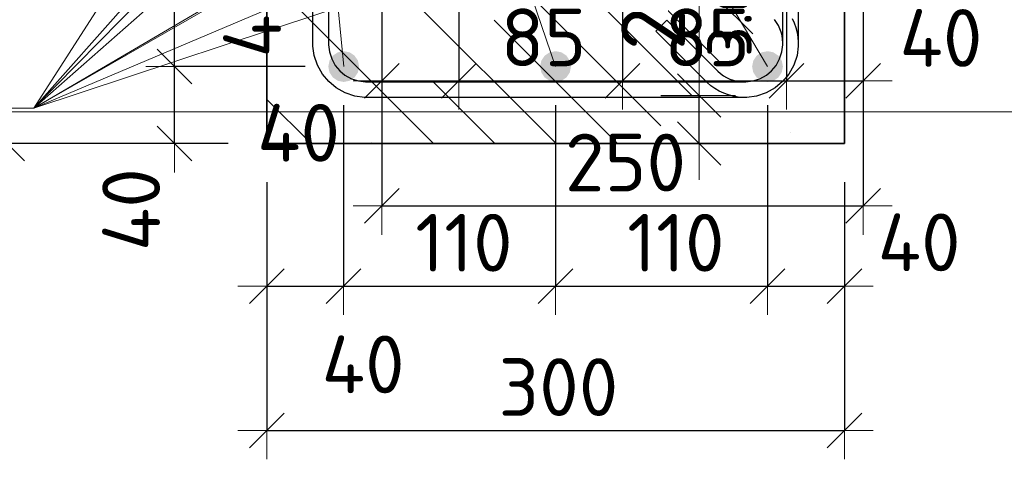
# Model space of a CAD drawing. Header units: metres. Extents: x -38 to 107, y -15 to 21.
# Tile 78 of 133: x 72.107 to 72.618, y 5.091 to 5.32. Entities that reach past the tile are written whole.
import ezdxf

# ---------------------------------------------------------------- set-up
doc = ezdxf.new("R2010")
doc.units = ezdxf.units.M
doc.header["$PDMODE"] = 65
for name, color, linetype, lineweight in [('XR$3$Арм.стержн.горизонт. 1', 180, 'Continuous', 35), ('XR$3$Размерная линия (1)', 7, 'Continuous', 13), ('XR$5$Арм.стержн. Хомут', 240, 'Continuous', 35), ('XR$5$Арм.стержн.горизонт. 1', 180, 'Continuous', 35), ('XR$5$Размерная линия (1)', 7, 'Continuous', 13), ('XR$5$Размерная линия_ общее', 7, 'Continuous', 13)]:
    doc.layers.add(name, color=color, linetype=linetype, lineweight=lineweight)
doc.styles.add('ISOCPEUR', font='txt')
doc.dimstyles.new('DIMSTYLE_11', dxfattribs={"dimtxt": 0.033, "dimasz": 0.0375, "dimexe": 0, "dimexo": 0, "dimgap": 0.0165, "dimtad": 2, "dimdec": 0, "dimlfac": 1000, "dimrnd": 1, "dimzin": 12, "dimdsep": 46, "dimtxsty": 'ISOCPEUR', "dimblk1": 'ALL_ML_STRICH', "dimblk2": 'ALL_ML_STRICH', "dimsah": 1, "dimcen": 0, "dimclrd": 7, "dimclre": 256, "dimclrt": 7, "dimadec": 0, "dimazin": 0, "dimtfac": 1, "dimtdec": 0, "dimtix": 1, "dimtmove": 2, "dimatfit": 3, "dimfxl": 0, "dimtvp": 1.2, "dimtzin": 0, "dimlwd": 0, "dimlwe": -3, "dimarcsym": 0})
doc.dimstyles.new('DIMSTYLE_12', dxfattribs={"dimtxt": 0.03, "dimasz": 0.03, "dimexe": 0, "dimexo": 0, "dimgap": 0.015, "dimtad": 2, "dimdec": 0, "dimlfac": 1000, "dimrnd": 1, "dimzin": 12, "dimdsep": 46, "dimtxsty": 'ISOCPEUR', "dimblk1": 'ALL_ML_STRICH', "dimblk2": 'ALL_ML_STRICH', "dimsah": 1, "dimcen": 0, "dimclrd": 7, "dimclre": 256, "dimclrt": 7, "dimadec": 0, "dimazin": 0, "dimtfac": 1, "dimtdec": 0, "dimtix": 1, "dimtmove": 2, "dimatfit": 3, "dimfxl": 0, "dimtzin": 0, "dimlwd": 0, "dimlwe": -3, "dimarcsym": 0})
doc.dimstyles.new('DIMSTYLE_14', dxfattribs={"dimtxt": 0.03, "dimasz": 0.03, "dimexe": 0, "dimexo": 0, "dimgap": 0.015, "dimtad": 2, "dimdec": 0, "dimlfac": 1000, "dimrnd": 1, "dimzin": 12, "dimdsep": 46, "dimtxsty": 'ISOCPEUR', "dimblk1": 'ALL_ML_STRICH', "dimblk2": 'ALL_ML_STRICH', "dimsah": 1, "dimcen": 0, "dimclrd": 7, "dimclre": 256, "dimclrt": 7, "dimadec": 0, "dimazin": 0, "dimtfac": 1, "dimtdec": 0, "dimtix": 1, "dimtmove": 2, "dimatfit": 3, "dimfxl": 0, "dimtvp": 1.2, "dimtzin": 0, "dimlwd": 0, "dimlwe": -3, "dimarcsym": 0})
doc.dimstyles.new('DIMSTYLE_15', dxfattribs={"dimtxt": 0.03, "dimasz": 0.03, "dimexe": 0, "dimexo": 0, "dimgap": 0.015, "dimtad": 0, "dimdec": 0, "dimlfac": 1000, "dimrnd": 1, "dimzin": 12, "dimdsep": 46, "dimtxsty": 'ISOCPEUR', "dimblk1": 'ALL_ML_STRICH', "dimblk2": 'ALL_ML_STRICH', "dimsah": 1, "dimcen": 0, "dimclrd": 7, "dimclre": 256, "dimclrt": 7, "dimadec": 0, "dimazin": 0, "dimtfac": 1, "dimtdec": 0, "dimtix": 1, "dimtmove": 2, "dimatfit": 3, "dimfxl": 0, "dimtvp": 1.2, "dimtzin": 0, "dimlwd": 0, "dimlwe": -3, "dimarcsym": 0})
doc.dimstyles.new('DIMSTYLE_23', dxfattribs={"dimtxt": 0.03, "dimasz": 0.03, "dimexe": 0, "dimexo": 0, "dimgap": 0.015, "dimtad": 2, "dimdec": 0, "dimlfac": 1000, "dimrnd": 5, "dimzin": 12, "dimdsep": 46, "dimtxsty": 'ISOCPEUR', "dimblk1": 'ALL_ML_STRICH', "dimblk2": 'ALL_ML_STRICH', "dimsah": 1, "dimcen": 0, "dimclrd": 7, "dimclre": 256, "dimclrt": 7, "dimadec": 0, "dimazin": 0, "dimtfac": 1, "dimtdec": 0, "dimtix": 1, "dimtmove": 2, "dimatfit": 3, "dimfxl": 0, "dimtvp": 1.2, "dimtzin": 0, "dimlwd": 0, "dimlwe": -3, "dimarcsym": 0})
doc.dimstyles.new('DIMSTYLE_24', dxfattribs={"dimtxt": 0.03, "dimasz": 0.03, "dimexe": 0, "dimexo": 0, "dimgap": 0.015, "dimtad": 2, "dimdec": 0, "dimlfac": 1000, "dimrnd": 5, "dimzin": 12, "dimdsep": 46, "dimtxsty": 'ISOCPEUR', "dimblk1": 'ALL_ML_STRICH', "dimblk2": 'ALL_ML_STRICH', "dimsah": 1, "dimcen": 0, "dimclrd": 7, "dimclre": 256, "dimclrt": 7, "dimadec": 0, "dimazin": 0, "dimtfac": 1, "dimtdec": 0, "dimtix": 1, "dimtmove": 2, "dimatfit": 3, "dimfxl": 0, "dimtzin": 0, "dimlwd": 0, "dimlwe": -3, "dimarcsym": 0})
doc.dimstyles.new('DIMSTYLE_32', dxfattribs={"dimtxt": 0.03, "dimasz": 0.03, "dimexe": 0, "dimexo": 0, "dimgap": 0.015, "dimtad": 0, "dimdec": 0, "dimlfac": 1000, "dimrnd": 5, "dimzin": 12, "dimdsep": 46, "dimtxsty": 'ISOCPEUR', "dimblk1": 'ALL_ML_STRICH', "dimblk2": 'ALL_ML_STRICH', "dimsah": 1, "dimcen": 0, "dimclrd": 7, "dimclre": 256, "dimclrt": 7, "dimadec": 0, "dimazin": 0, "dimtfac": 1, "dimtdec": 0, "dimtix": 1, "dimtmove": 2, "dimatfit": 3, "dimfxl": 0, "dimtvp": 1.2, "dimtzin": 0, "dimlwd": 0, "dimlwe": -3, "dimarcsym": 0})

# ---------------------------------------------------------------- blocks, each defined once
blk = doc.blocks.new('ALL_ML_STRICH')
at = {"color": 0, "linetype": 'ByBlock', "lineweight": -2}
for p, q in [((0, -0.5), (0, 0.5)), ((-0.3, -0.3), (0.3, 0.3)), ((-1, 0), (0.5, 0))]:
    blk.add_line(p, q, dxfattribs=at)
blk = doc.blocks.new('*D78')
at = {"layer": 'DEFPOINTS', "color": 7, "linetype": 'Continuous', "lineweight": 13, "transparency": 33554687}
for p in [(72.29474, 5.36307), (72.5447, 5.36307), (72.29474, 5.22283)]:
    blk.add_point(p, dxfattribs=at)
at = {"layer": 'XR$3$Размерная линия (1)', "color": 9, "linetype": 'Continuous', "lineweight": -2, "true_color": 0xc7c7c7, "transparency": 33554687}
for p, q in [((72.29474, 5.34307), (72.29474, 5.22283)), ((72.5447, 5.34307), (72.5447, 5.22283))]:
    blk.add_line(p, q, dxfattribs=at)
at = {"layer": 'XR$3$Размерная линия (1)', "color": 7, "linetype": 'Continuous', "lineweight": -2, "transparency": 33554687}
blk.add_line((72.29474, 5.22283), (72.5447, 5.22283), dxfattribs=at)
at = {"layer": 'XR$3$Размерная линия (1)', "color": 7, "linetype": 'Continuous', "lineweight": 13, "transparency": 33554687, "xscale": 0.03, "yscale": 0.03, "zscale": 0.03, "rotation": 180}
blk.add_blockref('ALL_ML_STRICH', (72.29474, 5.22283), dxfattribs=at)
at = {"layer": 'XR$3$Размерная линия (1)', "color": 7, "linetype": 'Continuous', "lineweight": 13, "transparency": 33554687, "xscale": 0.03, "yscale": 0.03, "zscale": 0.03}
blk.add_blockref('ALL_ML_STRICH', (72.5447, 5.22283), dxfattribs=at)
at = {"layer": 'XR$3$Размерная линия (1)', "color": 7, "linetype": 'Continuous', "lineweight": 13, "transparency": 33554687, "insert": (72.42122, 5.24533), "char_height": 0.03, "width": 0.09, "attachment_point": 5, "style": 'ISOCPEUR'}
blk.add_mtext('\\A1;{250}', dxfattribs=at)
blk = doc.blocks.new('*D82')
at = {"layer": 'DEFPOINTS', "color": 7, "linetype": 'Continuous', "lineweight": 13, "transparency": 33554687}
for p in [(72.33466, 5.40307), (72.29474, 5.36307), (72.29474, 5.28783)]:
    blk.add_point(p, dxfattribs=at)
at = {"layer": 'XR$3$Размерная линия (1)', "color": 9, "linetype": 'Continuous', "lineweight": -2, "true_color": 0xc7c7c7, "transparency": 33554687}
for p, q in [((72.33466, 5.38307), (72.33466, 5.28783)), ((72.29474, 5.34307), (72.29474, 5.28783))]:
    blk.add_line(p, q, dxfattribs=at)
at = {"layer": 'XR$3$Размерная линия (1)', "color": 7, "linetype": 'Continuous', "lineweight": -2, "transparency": 33554687}
blk.add_line((72.29474, 5.28783), (72.33466, 5.28783), dxfattribs=at)
at = {"layer": 'XR$3$Размерная линия (1)', "color": 7, "linetype": 'Continuous', "lineweight": 13, "transparency": 33554687, "xscale": 0.03, "yscale": 0.03, "zscale": 0.03, "rotation": 180}
blk.add_blockref('ALL_ML_STRICH', (72.29474, 5.28783), dxfattribs=at)
at = {"layer": 'XR$3$Размерная линия (1)', "color": 7, "linetype": 'Continuous', "lineweight": 13, "transparency": 33554687, "xscale": 0.03, "yscale": 0.03, "zscale": 0.03}
blk.add_blockref('ALL_ML_STRICH', (72.33466, 5.28783), dxfattribs=at)
at = {"layer": 'XR$3$Размерная линия (1)', "color": 7, "linetype": 'Continuous', "lineweight": 13, "transparency": 33554687, "insert": (72.25144, 5.26076), "char_height": 0.03, "width": 0.06, "attachment_point": 5, "style": 'ISOCPEUR'}
blk.add_mtext('\\A1;{40}', dxfattribs=at)
blk = doc.blocks.new('*D83')
at = {"layer": 'DEFPOINTS', "color": 7, "linetype": 'Continuous', "lineweight": 13, "transparency": 33554687}
for p in [(72.33466, 5.40307), (72.41966, 5.40307), (72.33466, 5.28783)]:
    blk.add_point(p, dxfattribs=at)
at = {"layer": 'XR$3$Размерная линия (1)', "color": 9, "linetype": 'Continuous', "lineweight": -2, "true_color": 0xc7c7c7, "transparency": 33554687}
for p, q in [((72.33466, 5.38307), (72.33466, 5.28783)), ((72.41966, 5.38307), (72.41966, 5.28783))]:
    blk.add_line(p, q, dxfattribs=at)
at = {"layer": 'XR$3$Размерная линия (1)', "color": 7, "linetype": 'Continuous', "lineweight": -2, "transparency": 33554687}
blk.add_line((72.33466, 5.28783), (72.41966, 5.28783), dxfattribs=at)
at = {"layer": 'XR$3$Размерная линия (1)', "color": 7, "linetype": 'Continuous', "lineweight": 13, "transparency": 33554687, "xscale": 0.03, "yscale": 0.03, "zscale": 0.03, "rotation": 180}
blk.add_blockref('ALL_ML_STRICH', (72.33466, 5.28783), dxfattribs=at)
at = {"layer": 'XR$3$Размерная линия (1)', "color": 7, "linetype": 'Continuous', "lineweight": 13, "transparency": 33554687, "xscale": 0.03, "yscale": 0.03, "zscale": 0.03}
blk.add_blockref('ALL_ML_STRICH', (72.41966, 5.28783), dxfattribs=at)
at = {"layer": 'XR$3$Размерная линия (1)', "color": 7, "linetype": 'Continuous', "lineweight": 13, "transparency": 33554687, "insert": (72.37866, 5.31033), "char_height": 0.03, "width": 0.06, "attachment_point": 5, "style": 'ISOCPEUR'}
blk.add_mtext('\\A1;{85}', dxfattribs=at)
blk = doc.blocks.new('*D84')
at = {"layer": 'DEFPOINTS', "color": 7, "linetype": 'Continuous', "lineweight": 13, "transparency": 33554687}
for p in [(72.41966, 5.40307), (72.50474, 5.40307), (72.41966, 5.28783)]:
    blk.add_point(p, dxfattribs=at)
at = {"layer": 'XR$3$Размерная линия (1)', "color": 9, "linetype": 'Continuous', "lineweight": -2, "true_color": 0xc7c7c7, "transparency": 33554687}
for p, q in [((72.41966, 5.38307), (72.41966, 5.28783)), ((72.50474, 5.38307), (72.50474, 5.28783))]:
    blk.add_line(p, q, dxfattribs=at)
at = {"layer": 'XR$3$Размерная линия (1)', "color": 7, "linetype": 'Continuous', "lineweight": -2, "transparency": 33554687}
blk.add_line((72.41966, 5.28783), (72.50474, 5.28783), dxfattribs=at)
at = {"layer": 'XR$3$Размерная линия (1)', "color": 7, "linetype": 'Continuous', "lineweight": 13, "transparency": 33554687, "xscale": 0.03, "yscale": 0.03, "zscale": 0.03, "rotation": 180}
blk.add_blockref('ALL_ML_STRICH', (72.41966, 5.28783), dxfattribs=at)
at = {"layer": 'XR$3$Размерная линия (1)', "color": 7, "linetype": 'Continuous', "lineweight": 13, "transparency": 33554687, "xscale": 0.03, "yscale": 0.03, "zscale": 0.03}
blk.add_blockref('ALL_ML_STRICH', (72.50474, 5.28783), dxfattribs=at)
at = {"layer": 'XR$3$Размерная линия (1)', "color": 7, "linetype": 'Continuous', "lineweight": 13, "transparency": 33554687, "insert": (72.4637, 5.31033), "char_height": 0.03, "width": 0.06, "attachment_point": 5, "style": 'ISOCPEUR'}
blk.add_mtext('\\A1;{85}', dxfattribs=at)
blk = doc.blocks.new('*D85')
at = {"layer": 'DEFPOINTS', "color": 7, "linetype": 'Continuous', "lineweight": 13, "transparency": 33554687}
for p in [(72.50474, 5.40307), (72.5447, 5.36307), (72.50474, 5.28783)]:
    blk.add_point(p, dxfattribs=at)
at = {"layer": 'XR$3$Размерная линия (1)', "color": 9, "linetype": 'Continuous', "lineweight": -2, "true_color": 0xc7c7c7, "transparency": 33554687}
for p, q in [((72.50474, 5.38307), (72.50474, 5.28783)), ((72.5447, 5.34307), (72.5447, 5.28783))]:
    blk.add_line(p, q, dxfattribs=at)
at = {"layer": 'XR$3$Размерная линия (1)', "color": 7, "linetype": 'Continuous', "lineweight": -2, "transparency": 33554687}
blk.add_line((72.50474, 5.28783), (72.5447, 5.28783), dxfattribs=at)
at = {"layer": 'XR$3$Размерная линия (1)', "color": 7, "linetype": 'Continuous', "lineweight": 13, "transparency": 33554687, "xscale": 0.03, "yscale": 0.03, "zscale": 0.03, "rotation": 180}
blk.add_blockref('ALL_ML_STRICH', (72.50474, 5.28783), dxfattribs=at)
at = {"layer": 'XR$3$Размерная линия (1)', "color": 7, "linetype": 'Continuous', "lineweight": 13, "transparency": 33554687, "xscale": 0.03, "yscale": 0.03, "zscale": 0.03}
blk.add_blockref('ALL_ML_STRICH', (72.5447, 5.28783), dxfattribs=at)
at = {"layer": 'XR$3$Размерная линия (1)', "color": 7, "linetype": 'Continuous', "lineweight": 13, "transparency": 33554687, "insert": (72.58504, 5.31003), "char_height": 0.03, "width": 0.06, "attachment_point": 5, "style": 'ISOCPEUR'}
blk.add_mtext('\\A1;{40}', dxfattribs=at)
blk = doc.blocks.new('*D152')
at = {"layer": 'DEFPOINTS', "color": 7, "linetype": 'Continuous', "lineweight": 13, "transparency": 33554687}
for p in [(72.33466, 5.40307), (72.2494, 5.36307), (72.2947, 5.36307)]:
    blk.add_point(p, dxfattribs=at)
at = {"layer": 'XR$3$Размерная линия (1)', "color": 9, "linetype": 'Continuous', "lineweight": -2, "true_color": 0xc7c7c7, "transparency": 33554687}
for p, q in [((72.31466, 5.40307), (72.2494, 5.40307)), ((72.2747, 5.36307), (72.2494, 5.36307))]:
    blk.add_line(p, q, dxfattribs=at)
at = {"layer": 'XR$3$Размерная линия (1)', "color": 7, "linetype": 'Continuous', "lineweight": -2, "transparency": 33554687}
blk.add_line((72.2494, 5.36307), (72.2494, 5.40307), dxfattribs=at)
at = {"layer": 'XR$3$Размерная линия (1)', "color": 7, "linetype": 'Continuous', "lineweight": 13, "transparency": 33554687, "xscale": 0.03, "yscale": 0.03, "zscale": 0.03}
for p, rotation in [((72.2494, 5.40307), 90), ((72.2494, 5.36307), 270)]:
    blk.add_blockref('ALL_ML_STRICH', p, dxfattribs=dict(at, rotation=rotation))
at = {"layer": 'XR$3$Размерная линия (1)', "color": 7, "linetype": 'Continuous', "lineweight": 13, "transparency": 33554687, "insert": (72.22732, 5.32133), "char_height": 0.03, "width": 0.06, "attachment_point": 5, "rotation": 90, "style": 'ISOCPEUR'}
blk.add_mtext('\\A1;{40}', dxfattribs=at)
blk = doc.blocks.new('*D668')
at = {"layer": 'DEFPOINTS', "color": 7, "linetype": 'Continuous', "lineweight": 13, "transparency": 33554687}
for p in [(72.41955, 5.28017), (72.42455, 5.25517), (72.45954, 5.25517)]:
    blk.add_point(p, dxfattribs=at)
at = {"layer": 'XR$5$Размерная линия_ общее', "color": 253, "linetype": 'Continuous', "lineweight": -2, "true_color": 0xa0a0a0, "transparency": 33554687}
for p, q in [((72.43955, 5.28017), (72.45954, 5.28017)), ((72.44455, 5.25517), (72.45954, 5.25517))]:
    blk.add_line(p, q, dxfattribs=at)
at = {"layer": 'XR$5$Размерная линия_ общее', "color": 7, "linetype": 'Continuous', "lineweight": -2, "transparency": 33554687}
blk.add_line((72.45954, 5.25517), (72.45954, 5.28017), dxfattribs=at)
at = {"layer": 'XR$5$Размерная линия_ общее', "color": 7, "linetype": 'Continuous', "lineweight": 13, "transparency": 33554687, "xscale": 0.0375, "yscale": 0.0375, "zscale": 0.0375}
for p, rotation in [((72.45954, 5.28017), 90), ((72.45954, 5.25517), 270)]:
    blk.add_blockref('ALL_ML_STRICH', p, dxfattribs=dict(at, rotation=rotation))
at = {"layer": 'XR$5$Размерная линия_ общее', "color": 7, "linetype": 'Continuous', "lineweight": 13, "transparency": 33554687, "insert": (72.45975, 5.29995), "char_height": 0.027, "width": 0.00135, "attachment_point": 1, "rotation": 90, "line_spacing_factor": 0.60241, "style": 'ISOCPEUR'}
blk.add_mtext('з.с.', dxfattribs=at)
at = {"layer": 'XR$5$Размерная линия_ общее', "color": 7, "linetype": 'Continuous', "lineweight": 13, "transparency": 33554687, "insert": (72.43554, 5.3269), "char_height": 0.033, "width": 0.066, "attachment_point": 5, "rotation": 90, "style": 'ISOCPEUR'}
blk.add_mtext('\\A1;{25}', dxfattribs=at)
blk = doc.blocks.new('*D812')
at = {"layer": 'DEFPOINTS', "color": 7, "linetype": 'Continuous', "lineweight": 13, "transparency": 33554687}
for p in [(72.23488, 5.25517), (72.53488, 5.25517), (72.23488, 5.10618)]:
    blk.add_point(p, dxfattribs=at)
at = {"layer": 'XR$5$Размерная линия (1)', "color": 9, "linetype": 'Continuous', "lineweight": -2, "true_color": 0xc7c7c7, "transparency": 33554687}
for p, q in [((72.23488, 5.23517), (72.23488, 5.10618)), ((72.53488, 5.23517), (72.53488, 5.10618))]:
    blk.add_line(p, q, dxfattribs=at)
at = {"layer": 'XR$5$Размерная линия (1)', "color": 7, "linetype": 'Continuous', "lineweight": -2, "transparency": 33554687}
blk.add_line((72.23488, 5.10618), (72.53488, 5.10618), dxfattribs=at)
at = {"layer": 'XR$5$Размерная линия (1)', "color": 7, "linetype": 'Continuous', "lineweight": 13, "transparency": 33554687, "xscale": 0.03, "yscale": 0.03, "zscale": 0.03, "rotation": 180}
blk.add_blockref('ALL_ML_STRICH', (72.23488, 5.10618), dxfattribs=at)
at = {"layer": 'XR$5$Размерная линия (1)', "color": 7, "linetype": 'Continuous', "lineweight": 13, "transparency": 33554687, "xscale": 0.03, "yscale": 0.03, "zscale": 0.03}
blk.add_blockref('ALL_ML_STRICH', (72.53488, 5.10618), dxfattribs=at)
at = {"layer": 'XR$5$Размерная линия (1)', "color": 7, "linetype": 'Continuous', "lineweight": 13, "transparency": 33554687, "insert": (72.38638, 5.12868), "char_height": 0.03, "width": 0.09, "attachment_point": 5, "style": 'ISOCPEUR'}
blk.add_mtext('\\A1;{300}', dxfattribs=at)
blk = doc.blocks.new('*D813')
at = {"layer": 'DEFPOINTS', "color": 7, "linetype": 'Continuous', "lineweight": 13, "transparency": 33554687}
for p in [(72.27481, 5.29517), (72.23488, 5.25517), (72.23488, 5.18118)]:
    blk.add_point(p, dxfattribs=at)
at = {"layer": 'XR$5$Размерная линия (1)', "color": 9, "linetype": 'Continuous', "lineweight": -2, "true_color": 0xc7c7c7, "transparency": 33554687}
for p, q in [((72.27481, 5.27517), (72.27481, 5.18118)), ((72.23488, 5.23517), (72.23488, 5.18118))]:
    blk.add_line(p, q, dxfattribs=at)
at = {"layer": 'XR$5$Размерная линия (1)', "color": 7, "linetype": 'Continuous', "lineweight": -2, "transparency": 33554687}
blk.add_line((72.23488, 5.18118), (72.27481, 5.18118), dxfattribs=at)
at = {"layer": 'XR$5$Размерная линия (1)', "color": 7, "linetype": 'Continuous', "lineweight": 13, "transparency": 33554687, "xscale": 0.03, "yscale": 0.03, "zscale": 0.03, "rotation": 180}
blk.add_blockref('ALL_ML_STRICH', (72.23488, 5.18118), dxfattribs=at)
at = {"layer": 'XR$5$Размерная линия (1)', "color": 7, "linetype": 'Continuous', "lineweight": 13, "transparency": 33554687, "xscale": 0.03, "yscale": 0.03, "zscale": 0.03}
blk.add_blockref('ALL_ML_STRICH', (72.27481, 5.18118), dxfattribs=at)
at = {"layer": 'XR$5$Размерная линия (1)', "color": 7, "linetype": 'Continuous', "lineweight": 13, "transparency": 33554687, "insert": (72.28497, 5.14047), "char_height": 0.03, "width": 0.06, "attachment_point": 5, "style": 'ISOCPEUR'}
blk.add_mtext('\\A1;{40}', dxfattribs=at)
blk = doc.blocks.new('*D814')
at = {"layer": 'DEFPOINTS', "color": 7, "linetype": 'Continuous', "lineweight": 13, "transparency": 33554687}
for p in [(72.27481, 5.29517), (72.38481, 5.29517), (72.27481, 5.18118)]:
    blk.add_point(p, dxfattribs=at)
at = {"layer": 'XR$5$Размерная линия (1)', "color": 9, "linetype": 'Continuous', "lineweight": -2, "true_color": 0xc7c7c7, "transparency": 33554687}
for p, q in [((72.27481, 5.27517), (72.27481, 5.18118)), ((72.38481, 5.27517), (72.38481, 5.18118))]:
    blk.add_line(p, q, dxfattribs=at)
at = {"layer": 'XR$5$Размерная линия (1)', "color": 7, "linetype": 'Continuous', "lineweight": -2, "transparency": 33554687}
blk.add_line((72.27481, 5.18118), (72.38481, 5.18118), dxfattribs=at)
at = {"layer": 'XR$5$Размерная линия (1)', "color": 7, "linetype": 'Continuous', "lineweight": 13, "transparency": 33554687, "xscale": 0.03, "yscale": 0.03, "zscale": 0.03, "rotation": 180}
blk.add_blockref('ALL_ML_STRICH', (72.27481, 5.18118), dxfattribs=at)
at = {"layer": 'XR$5$Размерная линия (1)', "color": 7, "linetype": 'Continuous', "lineweight": 13, "transparency": 33554687, "xscale": 0.03, "yscale": 0.03, "zscale": 0.03}
blk.add_blockref('ALL_ML_STRICH', (72.38481, 5.18118), dxfattribs=at)
at = {"layer": 'XR$5$Размерная линия (1)', "color": 7, "linetype": 'Continuous', "lineweight": 13, "transparency": 33554687, "insert": (72.33731, 5.20368), "char_height": 0.03, "width": 0.09, "attachment_point": 5, "style": 'ISOCPEUR'}
blk.add_mtext('\\A1;{110}', dxfattribs=at)
blk = doc.blocks.new('*D815')
at = {"layer": 'DEFPOINTS', "color": 7, "linetype": 'Continuous', "lineweight": 13, "transparency": 33554687}
for p in [(72.38481, 5.29517), (72.49488, 5.29517), (72.38481, 5.18118)]:
    blk.add_point(p, dxfattribs=at)
at = {"layer": 'XR$5$Размерная линия (1)', "color": 9, "linetype": 'Continuous', "lineweight": -2, "true_color": 0xc7c7c7, "transparency": 33554687}
for p, q in [((72.38481, 5.27517), (72.38481, 5.18118)), ((72.49488, 5.27517), (72.49488, 5.18118))]:
    blk.add_line(p, q, dxfattribs=at)
at = {"layer": 'XR$5$Размерная линия (1)', "color": 7, "linetype": 'Continuous', "lineweight": -2, "transparency": 33554687}
blk.add_line((72.38481, 5.18118), (72.49488, 5.18118), dxfattribs=at)
at = {"layer": 'XR$5$Размерная линия (1)', "color": 7, "linetype": 'Continuous', "lineweight": 13, "transparency": 33554687, "xscale": 0.03, "yscale": 0.03, "zscale": 0.03, "rotation": 180}
blk.add_blockref('ALL_ML_STRICH', (72.38481, 5.18118), dxfattribs=at)
at = {"layer": 'XR$5$Размерная линия (1)', "color": 7, "linetype": 'Continuous', "lineweight": 13, "transparency": 33554687, "xscale": 0.03, "yscale": 0.03, "zscale": 0.03}
blk.add_blockref('ALL_ML_STRICH', (72.49488, 5.18118), dxfattribs=at)
at = {"layer": 'XR$5$Размерная линия (1)', "color": 7, "linetype": 'Continuous', "lineweight": 13, "transparency": 33554687, "insert": (72.44735, 5.20368), "char_height": 0.03, "width": 0.09, "attachment_point": 5, "style": 'ISOCPEUR'}
blk.add_mtext('\\A1;{110}', dxfattribs=at)
blk = doc.blocks.new('*D816')
at = {"layer": 'DEFPOINTS', "color": 7, "linetype": 'Continuous', "lineweight": 13, "transparency": 33554687}
for p in [(72.49488, 5.29517), (72.53488, 5.25517), (72.49488, 5.18118)]:
    blk.add_point(p, dxfattribs=at)
at = {"layer": 'XR$5$Размерная линия (1)', "color": 9, "linetype": 'Continuous', "lineweight": -2, "true_color": 0xc7c7c7, "transparency": 33554687}
for p, q in [((72.49488, 5.27517), (72.49488, 5.18118)), ((72.53488, 5.23517), (72.53488, 5.18118))]:
    blk.add_line(p, q, dxfattribs=at)
at = {"layer": 'XR$5$Размерная линия (1)', "color": 7, "linetype": 'Continuous', "lineweight": -2, "transparency": 33554687}
blk.add_line((72.49488, 5.18118), (72.53488, 5.18118), dxfattribs=at)
at = {"layer": 'XR$5$Размерная линия (1)', "color": 7, "linetype": 'Continuous', "lineweight": 13, "transparency": 33554687, "xscale": 0.03, "yscale": 0.03, "zscale": 0.03, "rotation": 180}
blk.add_blockref('ALL_ML_STRICH', (72.49488, 5.18118), dxfattribs=at)
at = {"layer": 'XR$5$Размерная линия (1)', "color": 7, "linetype": 'Continuous', "lineweight": 13, "transparency": 33554687, "xscale": 0.03, "yscale": 0.03, "zscale": 0.03}
blk.add_blockref('ALL_ML_STRICH', (72.53488, 5.18118), dxfattribs=at)
at = {"layer": 'XR$5$Размерная линия (1)', "color": 7, "linetype": 'Continuous', "lineweight": 13, "transparency": 33554687, "insert": (72.5737, 5.20387), "char_height": 0.03, "width": 0.06, "attachment_point": 5, "style": 'ISOCPEUR'}
blk.add_mtext('\\A1;{40}', dxfattribs=at)
blk = doc.blocks.new('*D817')
at = {"layer": 'DEFPOINTS', "color": 7, "linetype": 'Continuous', "lineweight": 13, "transparency": 33554687}
for p in [(72.23488, 5.61517), (72.10014, 5.25517), (72.23488, 5.25517)]:
    blk.add_point(p, dxfattribs=at)
at = {"layer": 'XR$5$Размерная линия (1)', "color": 9, "linetype": 'Continuous', "lineweight": -2, "true_color": 0xc7c7c7, "transparency": 33554687}
for p, q in [((72.21488, 5.61517), (72.10014, 5.61517)), ((72.21488, 5.25517), (72.10014, 5.25517))]:
    blk.add_line(p, q, dxfattribs=at)
at = {"layer": 'XR$5$Размерная линия (1)', "color": 7, "linetype": 'Continuous', "lineweight": -2, "transparency": 33554687}
blk.add_line((72.10014, 5.25517), (72.10014, 5.61517), dxfattribs=at)
at = {"layer": 'XR$5$Размерная линия (1)', "color": 7, "linetype": 'Continuous', "lineweight": 13, "transparency": 33554687, "xscale": 0.03, "yscale": 0.03, "zscale": 0.03}
for p, rotation in [((72.10014, 5.61517), 90), ((72.10014, 5.25517), 270)]:
    blk.add_blockref('ALL_ML_STRICH', p, dxfattribs=dict(at, rotation=rotation))
at = {"layer": 'XR$5$Размерная линия (1)', "color": 7, "linetype": 'Continuous', "lineweight": 13, "transparency": 33554687, "insert": (72.07764, 5.43667), "char_height": 0.03, "width": 0.09, "attachment_point": 5, "rotation": 90, "style": 'ISOCPEUR'}
blk.add_mtext('\\A1;{360}', dxfattribs=at)
blk = doc.blocks.new('*D818')
at = {"layer": 'DEFPOINTS', "color": 7, "linetype": 'Continuous', "lineweight": 13, "transparency": 33554687}
for p in [(72.27481, 5.29517), (72.18708, 5.25517), (72.23488, 5.25517)]:
    blk.add_point(p, dxfattribs=at)
at = {"layer": 'XR$5$Размерная линия (1)', "color": 9, "linetype": 'Continuous', "lineweight": -2, "true_color": 0xc7c7c7, "transparency": 33554687}
for p, q in [((72.25481, 5.29517), (72.18708, 5.29517)), ((72.21488, 5.25517), (72.18708, 5.25517))]:
    blk.add_line(p, q, dxfattribs=at)
at = {"layer": 'XR$5$Размерная линия (1)', "color": 7, "linetype": 'Continuous', "lineweight": -2, "transparency": 33554687}
blk.add_line((72.18708, 5.25517), (72.18708, 5.29517), dxfattribs=at)
at = {"layer": 'XR$5$Размерная линия (1)', "color": 7, "linetype": 'Continuous', "lineweight": 13, "transparency": 33554687, "xscale": 0.03, "yscale": 0.03, "zscale": 0.03}
for p, rotation in [((72.18708, 5.29517), 90), ((72.18708, 5.25517), 270)]:
    blk.add_blockref('ALL_ML_STRICH', p, dxfattribs=dict(at, rotation=rotation))
at = {"layer": 'XR$5$Размерная линия (1)', "color": 7, "linetype": 'Continuous', "lineweight": 13, "transparency": 33554687, "insert": (72.1645, 5.22086), "char_height": 0.03, "width": 0.06, "attachment_point": 5, "rotation": 90, "style": 'ISOCPEUR'}
blk.add_mtext('\\A1;{40}', dxfattribs=at)
blk = doc.blocks.new('*D819')
at = {"layer": 'DEFPOINTS', "color": 7, "linetype": 'Continuous', "lineweight": 13, "transparency": 33554687}
for p in [(72.27481, 5.42017), (72.18708, 5.29517), (72.27481, 5.29517)]:
    blk.add_point(p, dxfattribs=at)
at = {"layer": 'XR$5$Размерная линия (1)', "color": 9, "linetype": 'Continuous', "lineweight": -2, "true_color": 0xc7c7c7, "transparency": 33554687}
for p, q in [((72.25481, 5.42017), (72.18708, 5.42017)), ((72.25481, 5.29517), (72.18708, 5.29517))]:
    blk.add_line(p, q, dxfattribs=at)
at = {"layer": 'XR$5$Размерная линия (1)', "color": 7, "linetype": 'Continuous', "lineweight": -2, "transparency": 33554687}
blk.add_line((72.18708, 5.29517), (72.18708, 5.42017), dxfattribs=at)
at = {"layer": 'XR$5$Размерная линия (1)', "color": 7, "linetype": 'Continuous', "lineweight": 13, "transparency": 33554687, "xscale": 0.03, "yscale": 0.03, "zscale": 0.03}
for p, rotation in [((72.18708, 5.42017), 90), ((72.18708, 5.29517), 270)]:
    blk.add_blockref('ALL_ML_STRICH', p, dxfattribs=dict(at, rotation=rotation))
at = {"layer": 'XR$5$Размерная линия (1)', "color": 7, "linetype": 'Continuous', "lineweight": 13, "transparency": 33554687, "insert": (72.16458, 5.36217), "char_height": 0.03, "width": 0.09, "attachment_point": 5, "rotation": 90, "style": 'ISOCPEUR'}
blk.add_mtext('\\A1;{125}', dxfattribs=at)

msp = doc.modelspace()

# ---------------------------------------------------------------- hatches: boundary and pattern name
at = {"linetype": 'Continuous', "lineweight": 13, "transparency": 33554687}
h = msp.add_hatch(dxfattribs=at)
h.set_pattern_fill('__________540', scale=0.015, style=0, pattern_type=2)
h.set_pattern_definition([(135, (0, 0), (-0.031819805, -0.031819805), [0.4, -0.05, 0, -0.05]), (135, (-0.01591, -0.01591), (-0.031819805, -0.031819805), [0.8, -0.1, 0.1, -0.1])])
h.paths.add_polyline_path([(72.53496, 5.41517), (72.23496, 5.41517), (72.23496, 5.25517), (72.53496, 5.25517)], flags=0)
at = {"layer": 'XR$5$Арм.стержн.горизонт. 1', "linetype": 'Continuous', "lineweight": 50, "transparency": 33554687}
for points in [[(72.28289, 5.29517), (72.28228, 5.29823), (72.28054, 5.30083), (72.27795, 5.30256), (72.27489, 5.30317), (72.27182, 5.30256), (72.26923, 5.30083), (72.26749, 5.29823), (72.26689, 5.29517), (72.26749, 5.29211), (72.26923, 5.28952), (72.27182, 5.28778), (72.27489, 5.28717), (72.27795, 5.28778), (72.28054, 5.28952), (72.28228, 5.29211)], [(72.39289, 5.29517), (72.39228, 5.29823), (72.39054, 5.30083), (72.38795, 5.30256), (72.38489, 5.30317), (72.38182, 5.30256), (72.37923, 5.30083), (72.37749, 5.29823), (72.37689, 5.29517), (72.37749, 5.29211), (72.37923, 5.28952), (72.38182, 5.28778), (72.38489, 5.28717), (72.38795, 5.28778), (72.39054, 5.28952), (72.39228, 5.29211)], [(72.50296, 5.29517), (72.50235, 5.29823), (72.50062, 5.30083), (72.49802, 5.30256), (72.49496, 5.30317), (72.4919, 5.30256), (72.4893, 5.30083), (72.48757, 5.29823), (72.48696, 5.29517), (72.48757, 5.29211), (72.4893, 5.28952), (72.4919, 5.28778), (72.49496, 5.28717), (72.49802, 5.28778), (72.50062, 5.28952), (72.50235, 5.29211)]]:
    msp.add_hatch(color=7, dxfattribs=at).paths.add_polyline_path(points)

# ---------------------------------------------------------------- linework, layer by layer
at = {"color": 7, "linetype": 'Continuous', "lineweight": 35, "transparency": 33554687}
for p, q in [((72.23496, 5.41517), (72.23496, 5.25517)), ((72.53496, 5.25517), (72.53496, 5.41517)), ((72.23496, 5.25517), (72.53496, 5.25517))]:
    msp.add_line(p, q, dxfattribs=at)
at = {"color": 7, "linetype": 'Continuous', "lineweight": 13, "transparency": 33554687}
for p, q in [((72.45954, 5.28017), (72.45954, 5.34417)), ((86.41979, 5.27171), (67.91979, 5.27171))]:
    msp.add_line(p, q, dxfattribs=at)
at = {"layer": 'XR$3$Арм.стержн.горизонт. 1', "color": 7, "linetype": 'Continuous', "lineweight": 13, "transparency": 33554687}
for p, q in [((72.11391, 5.27357), (72.3347, 5.61807)), ((72.11391, 5.27357), (72.41963, 5.61807)), ((72.11391, 5.27357), (72.5047, 5.61807)), ((72.11391, 5.27357), (72.50474, 5.49807)), ((72.11391, 5.27357), (72.33466, 5.49807)), ((72.11391, 5.27357), (72.33466, 5.40307)), ((72.11391, 5.27357), (72.41966, 5.40307)), ((72.11391, 5.27357), (72.50474, 5.40307)), ((71.88791, 5.27357), (72.11391, 5.27357))]:
    msp.add_line(p, q, dxfattribs=at)
at = {"layer": 'XR$5$Арм.стержн. Хомут', "color": 40, "linetype": 'Continuous', "lineweight": 25, "transparency": 33554687}
for points in [[(72.50774, 5.32022), (72.50883, 5.31789), (72.50971, 5.31547), (72.51037, 5.31294), (72.51078, 5.31036), (72.51096, 5.30784), (72.51096, 5.30585), (72.51028, 5.30097), (72.50861, 5.29589), (72.50599, 5.29121), (72.50277, 5.28736), (72.49892, 5.28415), (72.49424, 5.28153), (72.48916, 5.27985), (72.48428, 5.27917), (72.2856, 5.27917), (72.28072, 5.27985), (72.27564, 5.28153), (72.27096, 5.28415), (72.26711, 5.28736), (72.2639, 5.29121), (72.26128, 5.29589), (72.2596, 5.30097), (72.25892, 5.30585), (72.25892, 5.5615)], [(72.50774, 5.32022), (72.50883, 5.31789), (72.50971, 5.31547), (72.51037, 5.31294), (72.51078, 5.31036), (72.51096, 5.30784), (72.51096, 5.30585), (72.51028, 5.30097), (72.50861, 5.29589), (72.50599, 5.29121), (72.50277, 5.28736), (72.49892, 5.28415), (72.49424, 5.28153), (72.48916, 5.27985), (72.48428, 5.27917), (72.2856, 5.27917), (72.28072, 5.27985), (72.27564, 5.28153), (72.27096, 5.28415), (72.26711, 5.28736), (72.2639, 5.29121), (72.26128, 5.29589), (72.2596, 5.30097), (72.25892, 5.30585), (72.25892, 5.5615)], [(72.26692, 5.56094), (72.26692, 5.3064), (72.26743, 5.30279), (72.26863, 5.29913), (72.27051, 5.29577), (72.27279, 5.29304), (72.27552, 5.29076), (72.27888, 5.28888), (72.28254, 5.28768), (72.28615, 5.28717), (72.48373, 5.28717), (72.48735, 5.28768), (72.49101, 5.28888), (72.49436, 5.29076), (72.49709, 5.29304), (72.49937, 5.29577), (72.50125, 5.29913), (72.50246, 5.30279), (72.50296, 5.3064), (72.50296, 5.30756), (72.50283, 5.30944), (72.50253, 5.31129), (72.50206, 5.3131), (72.50144, 5.31483), (72.50066, 5.31649), (72.49971, 5.3181), (72.49861, 5.31962)], [(72.26692, 5.56094), (72.26692, 5.3064), (72.26743, 5.30279), (72.26863, 5.29913), (72.27051, 5.29577), (72.27279, 5.29304), (72.27552, 5.29076), (72.27888, 5.28888), (72.28254, 5.28768), (72.28615, 5.28717), (72.48373, 5.28717), (72.48735, 5.28768), (72.49101, 5.28888), (72.49436, 5.29076), (72.49709, 5.29304), (72.49937, 5.29577), (72.50125, 5.29913), (72.50246, 5.30279), (72.50296, 5.3064), (72.50296, 5.30756), (72.50283, 5.30944), (72.50253, 5.31129), (72.50206, 5.3131), (72.50144, 5.31483), (72.50066, 5.31649), (72.49971, 5.3181), (72.49861, 5.31962)], [(72.51096, 5.5615), (72.51096, 5.30585), (72.51028, 5.30097), (72.50861, 5.29589), (72.50599, 5.29121), (72.50277, 5.28736), (72.49892, 5.28415), (72.49424, 5.28153), (72.48916, 5.27985), (72.48428, 5.27917), (72.4823, 5.27917), (72.47978, 5.27935), (72.4772, 5.27977), (72.47467, 5.28043), (72.47224, 5.2813), (72.46991, 5.28239), (72.46766, 5.28372), (72.46554, 5.28525), (72.46363, 5.2869), (72.437, 5.31354), (72.44266, 5.31919)], [(72.51096, 5.5615), (72.51096, 5.30585), (72.51028, 5.30097), (72.50861, 5.29589), (72.50599, 5.29121), (72.50277, 5.28736), (72.49892, 5.28415), (72.49424, 5.28153), (72.48916, 5.27985), (72.48428, 5.27917), (72.4823, 5.27917), (72.47978, 5.27935), (72.4772, 5.27977), (72.47467, 5.28043), (72.47224, 5.2813), (72.46991, 5.28239), (72.46766, 5.28372), (72.46554, 5.28525), (72.46363, 5.2869), (72.437, 5.31354), (72.44266, 5.31919)], [(72.44266, 5.31919), (72.46909, 5.29276), (72.47051, 5.29152), (72.47203, 5.29043), (72.47365, 5.28948), (72.47531, 5.2887), (72.47704, 5.28808), (72.47885, 5.28761), (72.4807, 5.28731), (72.48258, 5.28717), (72.48373, 5.28717), (72.48735, 5.28768), (72.49101, 5.28888), (72.49436, 5.29076), (72.49709, 5.29304), (72.49937, 5.29577), (72.50125, 5.29913), (72.50246, 5.30279), (72.50296, 5.3064), (72.50296, 5.56094)], [(72.44266, 5.31919), (72.46909, 5.29276), (72.47051, 5.29152), (72.47203, 5.29043), (72.47365, 5.28948), (72.47531, 5.2887), (72.47704, 5.28808), (72.47885, 5.28761), (72.4807, 5.28731), (72.48258, 5.28717), (72.48373, 5.28717), (72.48735, 5.28768), (72.49101, 5.28888), (72.49436, 5.29076), (72.49709, 5.29304), (72.49937, 5.29577), (72.50125, 5.29913), (72.50246, 5.30279), (72.50296, 5.3064), (72.50296, 5.56094)]]:
    msp.add_lwpolyline(points, dxfattribs=at)
at = {"layer": 'XR$5$Арм.стержн.горизонт. 1', "color": 7, "linetype": 'Continuous', "lineweight": 13, "transparency": 33554687}
for q in [(72.38489, 5.29517), (72.27489, 5.29517), (72.49496, 5.29517)]:
    msp.add_line((72.23244, 5.73948), q, dxfattribs=at)

# ---------------------------------------------------------------- dimensions: what is measured, and where the dimension line sits
at = {"layer": 'XR$3$Размерная линия (1)', "color": 7, "linetype": 'Continuous', "lineweight": 13, "transparency": 33554687}
dim = msp.add_linear_dim(base=(72.2494, 5.40307), p1=(72.2747, 5.36307), p2=(72.31466, 5.40307), angle=90, dimstyle='DIMSTYLE_14', override={"dimpost": '<>', "dimclrd": 7, "dimclre": 9, "dimclrt": 7, "dimlwd": 0, "dimlwe": 65533}, dxfattribs=at)
dim.commit()
dim.dimension.update_dxf_attribs({"geometry": '*D152', "text_midpoint": (72.22732, 5.32133), "dimtype": 160})
for base, p1, p2, dimstyle, picture, middle in [((72.33466, 5.28783), (72.29474, 5.34307), (72.33466, 5.38307), 'DIMSTYLE_15', '*D82', (72.25144, 5.26076)), ((72.41966, 5.28783), (72.33466, 5.38307), (72.41966, 5.38307), 'DIMSTYLE_12', '*D83', (72.37866, 5.31033)), ((72.50474, 5.28783), (72.41966, 5.38307), (72.50474, 5.38307), 'DIMSTYLE_12', '*D84', (72.4637, 5.31033)), ((72.5447, 5.28783), (72.50474, 5.38307), (72.5447, 5.34307), 'DIMSTYLE_14', '*D85', (72.58504, 5.31003)), ((72.5447, 5.22283), (72.29474, 5.34307), (72.5447, 5.34307), 'DIMSTYLE_12', '*D78', (72.42122, 5.24533))]:
    dim = msp.add_linear_dim(base=base, p1=p1, p2=p2, dimstyle=dimstyle, override={"dimpost": '<>', "dimclrd": 7, "dimclre": 9, "dimclrt": 7, "dimlwd": 0, "dimlwe": 65533}, dxfattribs=at)
    dim.commit()
    dim.dimension.update_dxf_attribs({"geometry": picture, "text_midpoint": middle, "dimtype": 160})
at = {"layer": 'XR$5$Размерная линия (1)', "color": 7, "linetype": 'Continuous', "lineweight": 13, "transparency": 33554687}
for base, p1, p2, dimstyle, picture, middle in [((72.10014, 5.61517), (72.21488, 5.25517), (72.21488, 5.61517), 'DIMSTYLE_24', '*D817', (72.07764, 5.43667)), ((72.18708, 5.42017), (72.25481, 5.29517), (72.25481, 5.42017), 'DIMSTYLE_24', '*D819', (72.16458, 5.36217)), ((72.18708, 5.29517), (72.21488, 5.25517), (72.25481, 5.29517), 'DIMSTYLE_23', '*D818', (72.1645, 5.22086))]:
    dim = msp.add_linear_dim(base=base, p1=p1, p2=p2, angle=90, dimstyle=dimstyle, override={"dimpost": '<>', "dimclrd": 7, "dimclre": 9, "dimclrt": 7, "dimlwd": 0, "dimlwe": 65533}, dxfattribs=at)
    dim.commit()
    dim.dimension.update_dxf_attribs({"geometry": picture, "text_midpoint": middle, "dimtype": 160})
for base, p1, p2, dimstyle, picture, middle in [((72.27481, 5.18118), (72.23488, 5.23517), (72.27481, 5.27517), 'DIMSTYLE_32', '*D813', (72.28497, 5.14047)), ((72.38481, 5.18118), (72.27481, 5.27517), (72.38481, 5.27517), 'DIMSTYLE_24', '*D814', (72.33731, 5.20368)), ((72.49488, 5.18118), (72.38481, 5.27517), (72.49488, 5.27517), 'DIMSTYLE_24', '*D815', (72.44735, 5.20368)), ((72.53488, 5.18118), (72.49488, 5.27517), (72.53488, 5.23517), 'DIMSTYLE_23', '*D816', (72.5737, 5.20387)), ((72.53488, 5.10618), (72.23488, 5.23517), (72.53488, 5.23517), 'DIMSTYLE_24', '*D812', (72.38638, 5.12868))]:
    dim = msp.add_linear_dim(base=base, p1=p1, p2=p2, dimstyle=dimstyle, override={"dimpost": '<>', "dimclrd": 7, "dimclre": 9, "dimclrt": 7, "dimlwd": 0, "dimlwe": 65533}, dxfattribs=at)
    dim.commit()
    dim.dimension.update_dxf_attribs({"geometry": picture, "text_midpoint": middle, "dimtype": 160})
at = {"layer": 'XR$5$Размерная линия_ общее', "color": 7, "linetype": 'Continuous', "lineweight": 13, "transparency": 33554687}
dim = msp.add_linear_dim(base=(72.45954, 5.28017), p1=(72.44455, 5.25517), p2=(72.43955, 5.28017), angle=90, text='<>\\Xз.с.', dimstyle='DIMSTYLE_11', override={"dimpost": '<>', "dimclrd": 7, "dimclre": 253, "dimclrt": 7, "dimlwd": 0, "dimlwe": 65533}, dxfattribs=at)
dim.commit()
dim.dimension.update_dxf_attribs({"geometry": '*D668', "text_midpoint": (72.43554, 5.3269), "dimtype": 160})

doc.saveas('drawing.dxf')
